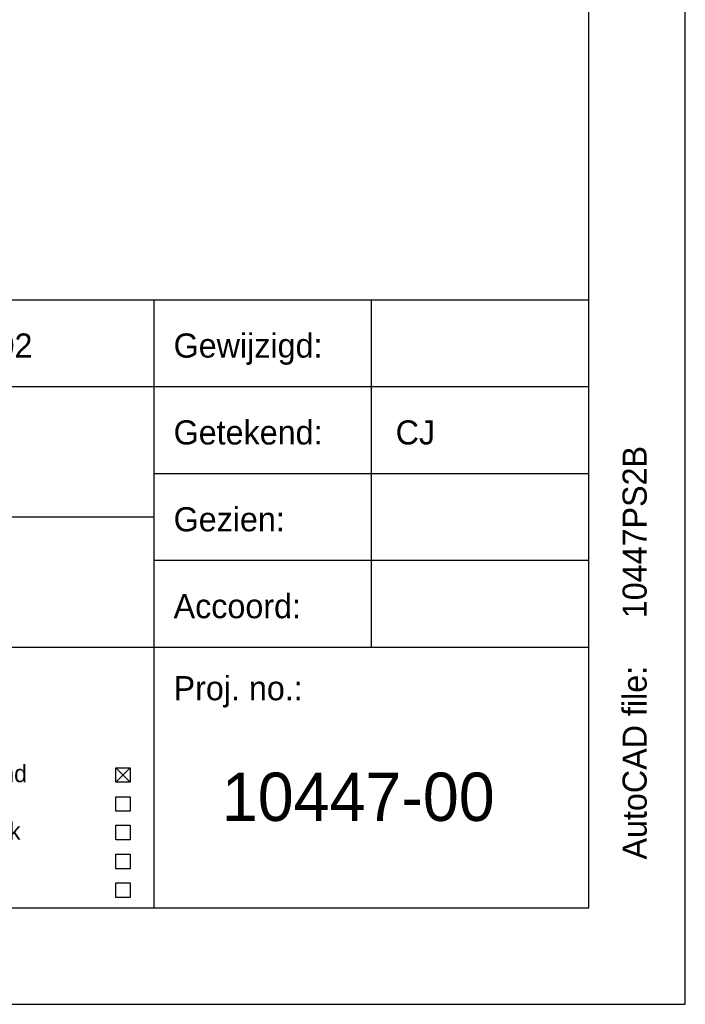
# Model space of a CAD drawing. Extents: x -490 to 1189, y 0 to 841.
# Tile 24 of 28: x 1120 to 1189, y 0 to 102. Entities that reach past the tile are written whole.
import ezdxf

# ---------------------------------------------------------------- set-up
doc = ezdxf.new("R2010")
doc.units = 0
doc.layers.get('0').update_dxf_attribs({"linetype": 'CONTINUOUS'})
for name, color, linetype in [('00KAD070', 5, 'CONTINUOUS'), ('BL$4----', 7, 'CONTINUOUS'), ('WL$1----', 3, 'CONTINUOUS')]:
    doc.layers.add(name, color=color, linetype=linetype)
doc.styles.add('BURO-018', font='BUROFONT.shx', dxfattribs={"height": 1.8})
doc.styles.add('BURO-025', font='BUROFONT.shx', dxfattribs={"height": 2.5})
doc.styles.add('BURO-035', font='BUROFONT.shx', dxfattribs={"height": 3.5})
doc.styles.add('BURO-050', font='BUROFONT.shx', dxfattribs={"height": 5})

# ---------------------------------------------------------------- blocks, each defined once
blk = doc.blocks.new('KUIJPERSKLEUR')
at = {"color": 1}
for p, q in [((-185, 73), (-10, 73)), ((-55, 10), (-55, 73)), ((-32.5, 37), (-32.5, 73)), ((-185, 64), (-10, 64)), ((-55, 55), (-10, 55)), ((-185, 50.5), (-55, 50.5)), ((-55, 46), (-10, 46)), ((-185, 37), (-10, 37)), ((-59, 24.51), (-57.5, 23.01)), ((-59, 23.01), (-57.5, 24.51)), ((-59, 24.51), (-57.5, 24.51)), ((-59, 23.01), (-59, 24.51)), ((-57.5, 24.51), (-57.5, 23.01)), ((-57.5, 23.01), (-59, 23.01)), ((-59, 20.01), (-59, 21.51)), ((-59, 21.51), (-57.5, 21.51)), ((-57.5, 21.51), (-57.5, 20.01)), ((-57.5, 20.01), (-59, 20.01)), ((-59, 17.05), (-59, 18.55)), ((-59, 18.55), (-57.5, 18.55)), ((-57.5, 18.55), (-57.5, 17.05)), ((-57.5, 17.05), (-59, 17.05)), ((-59, 14.05), (-59, 15.55)), ((-59, 15.55), (-57.5, 15.55)), ((-57.5, 15.55), (-57.5, 14.05)), ((-57.5, 14.05), (-59, 14.05)), ((-59, 12.58), (-57.5, 12.58)), ((-59, 11.08), (-59, 12.58)), ((-57.5, 12.58), (-57.5, 11.08)), ((-57.5, 11.08), (-59, 11.08))]:
    blk.add_line(p, q, dxfattribs=at)
for s, height, style, p in [('Gewijzigd:', 2.5, 'BURO-025', (-53, 67)), ('Getekend:', 2.5, 'BURO-025', (-53, 58)), ('Gezien:', 2.5, 'BURO-025', (-53, 49)), ('Accoord:', 2.5, 'BURO-025', (-53, 40)), ('Proj. no.:', 2.5, 'BURO-025', (-53, 31.5)), ('5700 AC Helmond', 1.8, 'BURO-018', (-87.85, 23.01)), ('4760 AA Moerdijk', 1.8, 'BURO-018', (-87.85, 17.05))]:
    blk.add_text(s, height=height, dxfattribs=dict(at, style=style)).set_placement(p)
at = {"color": 1, "style": 'BURO-025'}
blk.add_text('AutoCAD file:', height=2.5, rotation=90, dxfattribs=at).set_placement((-4, 15))
at = {"color": 150, "style": 'BURO-025'}
for tag, p in [('TKSCHAAL', (-167, 67)), ('TKBLADNR', (-124, 67)), ('TKDATCREAT', (-81, 67)), ('TKDATA', (-30, 67)), ('TKINIT', (-30, 58)), ('PRPRLEID', (-30, 49)), ('PRGRLEID', (-30, 40))]:
    blk.add_attdef(tag, p, '', height=2.5, dxfattribs=at)
at = {"color": 3, "style": 'BURO-035'}
for tag, p in [('PROMSCHR', (-177, 55)), ('TK1OMSCHR', (-177, 42))]:
    blk.add_attdef(tag, p, '', height=3.5, dxfattribs=at)
at = {"color": 1, "style": 'BURO-025'}
blk.add_attdef('TKFILE', (-4, 40), '', height=2.5, rotation=90, dxfattribs=at)
blk.add_attdef('PRNAAM', (-30, 31.5), '', height=2.5, dxfattribs=at)
at = {"color": 4, "style": 'BURO-050'}
blk.add_attdef('TKTEKNR', (-48, 19), '', height=5, dxfattribs=at)

msp = doc.modelspace()

# ---------------------------------------------------------------- linework, layer by layer
at = {"layer": '00KAD070', "linetype": 'CONTINUOUS'}
for p, q in [((1179, 10), (1179, 831)), ((-479.54, 10), (1179, 10))]:
    msp.add_line(p, q, dxfattribs=at)
at = {"layer": 'WL$1----', "color": 3}
for p, q in [((1189, 0), (1189, 841)), ((-489.54, 0), (1189, 0))]:
    msp.add_line(p, q, dxfattribs=at)

# ---------------------------------------------------------------- block references
at = {"layer": 'BL$4----'}
ref = msp.add_blockref('KUIJPERSKLEUR', (1189, 0), dxfattribs=at)
ref.add_attrib('TKINIT', 'CJ', (1159, 58), dxfattribs={"layer": '0', "color": 150, "height": 2.5, "style": 'BURO-025'})
ref.add_attrib('TKDATCREAT', '10-07-02', (1108, 67), dxfattribs={"layer": '0', "color": 150, "height": 2.5, "style": 'BURO-025'})
ref.add_attrib('TKFILE', '10447PS2B', (1185, 40), dxfattribs={"layer": '0', "color": 1, "height": 2.5, "rotation": 90, "style": 'BURO-025'})
ref.add_attrib('TKTEKNR', '10447-00', (1141, 19), dxfattribs={"layer": '0', "color": 4, "height": 5, "style": 'BURO-050'})

doc.saveas('drawing.dxf')
